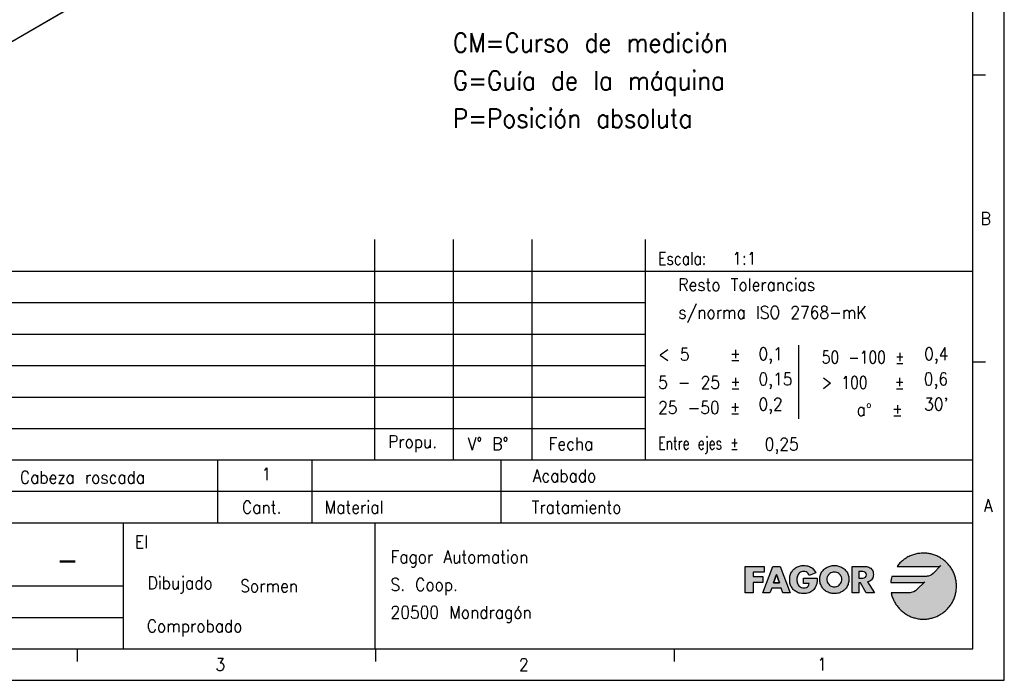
# Model space of a CAD drawing. Header units: millimetres. Extents: x -500 to 1599, y -592 to 328.
# Tile 14 of 25: x -62 to 94, y -92 to 13. Entities that reach past the tile are written whole.
import ezdxf

# ---------------------------------------------------------------- set-up
doc = ezdxf.new("R2010")
doc.units = ezdxf.units.MM
doc.layers.add('1', color=7, linetype='Continuous')
doc.layers.add('LAYER_1', color=7, linetype='Continuous')
doc.styles.add('CONVERTER_11', font='txt.shx', dxfattribs={"width": 0.9})
doc.styles.add('CONVERTER_13', font='txt.shx', dxfattribs={"width": 0.81})
doc.styles.add('CONVERTER_14', font='txt.shx', dxfattribs={"width": 0.72})

# ---------------------------------------------------------------- blocks, each defined once
blk = doc.blocks.new('REGLA_S-1240-T__14', base_point=(-812.41, -232.3))
at = {"color": 7, "linetype": 'Continuous'}
blk.add_line((160.53, 322.13), (-786.28, -225.87), dxfattribs=at)
at = {"color": 3, "linetype": 'Continuous'}
blk.add_line((160.57, 322.22), (-786.24, -225.77), dxfattribs=at)
blk = doc.blocks.new('REGLA_S2-1240-T__15', base_point=(-812.41, -246.45))
blk.add_blockref('REGLA_S-1240-T__14', (-812.41, -232.3))
blk = doc.blocks.new('Iso0', base_point=(-732.75, -185))
blk.add_blockref('REGLA_S2-1240-T__15', (-812.41, -246.45))
blk = doc.blocks.new('tolerancias', base_point=(37.41, -57.22))
at = {"layer": '1', "color": 7}
blk.add_point((37.41, -57.22), dxfattribs=at)
blk = doc.blocks.new('_A2', base_point=(89.41, -87.22))
at = {"layer": '1', "linetype": 'Continuous'}
for points in [[(82.85, -75.44), (82.61, -75.57), (82.38, -75.65), (82.18, -75.7), (82.04, -75.71), (81.97, -75.72), (76.56, -75.72), (76.49, -75.96), (76.44, -76.2), (76.39, -76.45), (76.36, -76.7), (81.3, -76.7), (81.3, -76.7), (81.53, -76.67), (81.69, -76.61), (81.76, -76.58), (80.53, -77.81), (80.53, -77.81), (80.29, -78.01), (80.04, -78.15), (79.8, -78.24), (79.6, -78.28), (79.45, -78.3), (79.38, -78.31), (76.43, -78.31), (76.47, -78.47), (76.51, -78.64), (76.56, -78.8), (76.61, -78.96), (76.67, -79.12), (76.73, -79.27), (76.8, -79.42), (76.87, -79.57), (76.94, -79.72), (77.02, -79.86), (77.11, -80.01), (77.2, -80.15), (77.29, -80.28), (77.39, -80.41), (77.49, -80.54), (77.59, -80.67), (77.7, -80.79), (77.81, -80.91), (77.93, -81.03), (78.05, -81.14), (78.17, -81.25), (78.3, -81.35), (78.43, -81.45), (78.56, -81.55), (78.7, -81.64), (78.84, -81.73), (78.98, -81.82), (79.13, -81.9), (79.27, -81.97), (79.42, -82.04), (79.58, -82.11), (79.73, -82.17), (79.89, -82.23), (80.05, -82.28), (80.21, -82.32), (80.38, -82.37), (80.54, -82.4), (80.71, -82.43), (80.88, -82.46), (81.05, -82.48), (81.22, -82.49), (81.4, -82.5), (81.57, -82.5), (81.75, -82.5), (81.92, -82.49), (82.09, -82.48), (82.26, -82.46), (82.42, -82.43), (82.59, -82.41), (82.75, -82.37), (82.91, -82.33), (83.07, -82.29), (83.23, -82.24), (83.39, -82.18), (83.54, -82.12), (83.69, -82.06), (83.84, -81.99), (83.98, -81.92), (84.13, -81.84), (84.27, -81.76), (84.4, -81.67), (84.54, -81.59), (84.67, -81.49), (84.8, -81.39), (84.92, -81.29), (85.05, -81.19), (85.17, -81.08), (85.28, -80.97), (85.39, -80.85), (85.5, -80.73), (85.61, -80.61), (85.71, -80.49), (85.81, -80.36), (85.9, -80.22), (85.99, -80.09), (86.07, -79.95), (86.16, -79.81), (86.23, -79.67), (86.3, -79.52), (86.37, -79.38), (86.44, -79.23), (86.5, -79.07), (86.55, -78.92), (86.6, -78.76), (86.64, -78.6), (86.68, -78.44), (86.72, -78.28), (86.75, -78.11), (86.77, -77.94), (86.79, -77.77), (86.81, -77.6), (86.81, -77.43), (86.82, -77.26), (86.81, -77.09), (86.81, -76.92), (86.79, -76.74), (86.77, -76.58), (86.75, -76.41), (86.72, -76.24), (86.68, -76.08), (86.64, -75.92), (86.6, -75.76), (86.55, -75.6), (86.5, -75.45), (86.44, -75.29), (86.37, -75.14), (86.3, -75), (86.23, -74.85), (86.16, -74.71), (86.07, -74.57), (85.99, -74.43), (85.9, -74.3), (85.81, -74.16), (85.71, -74.03), (85.61, -73.91), (85.5, -73.79), (85.39, -73.67), (85.28, -73.55), (85.17, -73.44), (85.05, -73.33), (84.92, -73.23), (84.8, -73.13), (84.67, -73.03), (84.54, -72.94), (84.4, -72.85), (84.27, -72.76), (84.13, -72.68), (83.98, -72.6), (83.84, -72.53), (83.69, -72.46), (83.54, -72.4), (83.39, -72.34), (83.23, -72.28), (83.07, -72.23), (82.91, -72.19), (82.75, -72.15), (82.59, -72.12), (82.42, -72.09), (82.26, -72.06), (82.09, -72.04), (81.92, -72.03), (81.75, -72.02), (81.57, -72.02), (81.38, -72.02), (81.2, -72.03), (81.01, -72.05), (80.82, -72.07), (80.64, -72.1), (80.46, -72.13), (80.28, -72.18), (80.11, -72.22), (79.93, -72.28), (79.76, -72.34), (79.59, -72.4), (79.43, -72.47), (79.27, -72.55), (79.11, -72.63), (78.95, -72.71), (78.8, -72.81), (78.65, -72.9), (78.5, -73), (78.36, -73.11), (78.22, -73.22), (78.09, -73.34), (77.96, -73.46), (77.83, -73.58), (77.71, -73.71), (77.59, -73.84), (77.48, -73.98), (77.37, -74.12), (83.89, -74.12), (84.11, -74.08), (84.28, -74.03), (84.34, -74), (83.09, -75.25)], [(56.27, -74.12), (56.27, -75.04), (54.53, -75.04), (54.53, -75.74), (56.06, -75.74), (56.06, -76.66), (54.53, -76.66), (54.53, -78.31), (53.22, -78.31), (53.22, -74.12)], [(63.64, -74.23), (63.78, -74.32), (63.92, -74.42), (64.05, -74.54), (64.17, -74.67), (64.28, -74.82), (64.38, -74.98), (64.47, -75.15), (63.43, -75.59), (63.35, -75.4), (63.23, -75.24), (63.09, -75.1), (62.92, -75), (62.74, -74.94), (62.53, -74.92), (62.34, -74.94), (62.17, -74.98), (62.02, -75.06), (61.88, -75.16), (61.77, -75.27), (61.67, -75.41), (61.59, -75.56), (61.52, -75.72), (61.48, -75.89), (61.45, -76.07), (61.44, -76.24), (61.45, -76.42), (61.48, -76.59), (61.52, -76.76), (61.59, -76.92), (61.67, -77.07), (61.78, -77.21), (61.9, -77.32), (62.03, -77.42), (62.19, -77.49), (62.36, -77.54), (62.54, -77.55), (62.77, -77.53), (62.97, -77.47), (63.14, -77.37), (63.28, -77.23), (63.38, -77.05), (63.42, -76.82), (62.53, -76.82), (62.53, -75.97), (64.69, -75.97), (64.69, -76.17), (64.68, -76.36), (64.66, -76.55), (64.63, -76.74), (64.6, -76.92), (64.54, -77.1), (64.47, -77.28), (64.38, -77.45), (64.27, -77.62), (64.14, -77.79), (64, -77.93), (63.84, -78.05), (63.68, -78.16), (63.51, -78.25), (63.33, -78.32), (63.14, -78.38), (62.95, -78.42), (62.75, -78.44), (62.54, -78.45), (62.35, -78.44), (62.17, -78.42), (62, -78.39), (61.83, -78.35), (61.67, -78.3), (61.52, -78.24), (61.38, -78.17), (61.24, -78.08), (61.11, -77.99), (60.99, -77.89), (60.87, -77.78), (60.77, -77.66), (60.68, -77.53), (60.59, -77.39), (60.52, -77.25), (60.46, -77.1), (60.4, -76.94), (60.36, -76.77), (60.33, -76.6), (60.31, -76.42), (60.31, -76.24), (60.31, -76.04), (60.33, -75.86), (60.36, -75.68), (60.4, -75.51), (60.46, -75.35), (60.52, -75.19), (60.6, -75.05), (60.68, -74.91), (60.78, -74.78), (60.88, -74.65), (60.99, -74.54), (61.12, -74.44), (61.25, -74.35), (61.39, -74.26), (61.54, -74.19), (61.69, -74.13), (61.86, -74.07), (62.03, -74.03), (62.2, -74), (62.39, -73.99), (62.58, -73.98), (62.77, -73.99), (62.96, -74.01), (63.14, -74.04), (63.31, -74.09), (63.48, -74.15)]]:
    blk.add_hatch(color=2, dxfattribs=at).paths.add_polyline_path(points)
h = blk.add_hatch(color=2, dxfattribs=at)
h.paths.add_polyline_path([(58.82, -74.12), (60.4, -78.31), (59.24, -78.31), (58.96, -77.58), (57.46, -77.58), (57.17, -78.31), (56.02, -78.31), (57.63, -74.12)])
h.paths.add_polyline_path([(57.76, -76.75), (58.21, -75.41), (58.22, -75.41), (58.67, -76.75)], flags=16)
h = blk.add_hatch(color=2, dxfattribs=at)
h.paths.add_polyline_path([(68.08, -74.07), (68.24, -74.12), (68.4, -74.19), (68.55, -74.26), (68.69, -74.34), (68.83, -74.43), (68.96, -74.53), (69.08, -74.64), (69.19, -74.76), (69.3, -74.88), (69.39, -75.01), (69.48, -75.15), (69.55, -75.3), (69.61, -75.46), (69.66, -75.62), (69.7, -75.78), (69.72, -75.96), (69.73, -76.14), (69.72, -76.32), (69.7, -76.5), (69.67, -76.67), (69.63, -76.83), (69.58, -76.99), (69.52, -77.14), (69.45, -77.29), (69.37, -77.43), (69.28, -77.56), (69.18, -77.68), (69.07, -77.8), (68.95, -77.91), (68.83, -78.01), (68.7, -78.09), (68.56, -78.17), (68.41, -78.24), (68.26, -78.31), (68.1, -78.36), (67.94, -78.4), (67.77, -78.42), (67.59, -78.44), (67.41, -78.45), (67.23, -78.44), (67.05, -78.42), (66.88, -78.4), (66.72, -78.36), (66.56, -78.31), (66.4, -78.24), (66.26, -78.17), (66.12, -78.09), (65.99, -78.01), (65.86, -77.91), (65.75, -77.8), (65.64, -77.68), (65.54, -77.56), (65.45, -77.43), (65.37, -77.29), (65.3, -77.14), (65.24, -76.99), (65.18, -76.83), (65.14, -76.67), (65.12, -76.5), (65.1, -76.32), (65.09, -76.14), (65.1, -75.96), (65.12, -75.78), (65.16, -75.62), (65.21, -75.46), (65.27, -75.3), (65.34, -75.15), (65.42, -75.01), (65.52, -74.88), (65.62, -74.76), (65.74, -74.64), (65.86, -74.53), (65.99, -74.43), (66.13, -74.34), (66.27, -74.26), (66.42, -74.19), (66.58, -74.12), (66.74, -74.07), (66.9, -74.03), (67.07, -74), (67.24, -73.99), (67.41, -73.98), (67.58, -73.99), (67.75, -74), (67.92, -74.03)])
h.paths.add_polyline_path([(66.23, -76.14), (66.24, -76.33), (66.28, -76.51), (66.34, -76.68), (66.42, -76.84), (66.52, -76.97), (66.63, -77.1), (66.77, -77.2), (66.91, -77.28), (67.07, -77.34), (67.23, -77.38), (67.41, -77.39), (67.58, -77.38), (67.75, -77.34), (67.91, -77.28), (68.05, -77.2), (68.18, -77.1), (68.3, -76.97), (68.4, -76.84), (68.48, -76.68), (68.54, -76.51), (68.58, -76.33), (68.59, -76.14), (68.58, -75.97), (68.53, -75.8), (68.46, -75.65), (68.36, -75.5), (68.24, -75.37), (68.11, -75.26), (67.95, -75.17), (67.78, -75.1), (67.6, -75.05), (67.41, -75.04), (67.22, -75.05), (67.04, -75.1), (66.87, -75.17), (66.71, -75.26), (66.57, -75.37), (66.45, -75.5), (66.36, -75.65), (66.29, -75.8), (66.24, -75.97)], flags=16)
h = blk.add_hatch(color=2, dxfattribs=at)
h.paths.add_polyline_path([(72.55, -74.15), (72.73, -74.2), (72.9, -74.25), (73.05, -74.33), (73.19, -74.43), (73.31, -74.54), (73.42, -74.68), (73.5, -74.83), (73.56, -75), (73.6, -75.19), (73.61, -75.41), (73.6, -75.6), (73.56, -75.78), (73.5, -75.95), (73.42, -76.1), (73.32, -76.24), (73.2, -76.37), (73.05, -76.47), (72.88, -76.54), (72.69, -76.59), (73.78, -78.31), (72.49, -78.31), (71.57, -76.71), (71.32, -76.71), (71.32, -78.31), (70.23, -78.31), (70.23, -74.12), (72.15, -74.12), (72.36, -74.13)])
h.paths.add_polyline_path([(71.32, -76), (71.74, -76), (71.96, -75.99), (72.16, -75.94), (72.34, -75.86), (72.46, -75.7), (72.5, -75.47), (72.46, -75.25), (72.34, -75.09), (72.16, -75.01), (71.96, -74.96), (71.74, -74.95), (71.32, -74.95)], flags=16)
at = {"layer": '1', "color": 2, "linetype": 'Continuous'}
for p, q in [((94.41, -92.22), (94.41, 327.78)), ((91.41, 3.89), (89.41, 3.89)), ((-95.59, -27.22), (89.41, -27.22)), ((-95.59, -32.22), (37.41, -32.22)), ((-95.59, -37.22), (37.41, -37.22)), ((61.71, -38.96), (61.71, -50.69)), ((-95.59, -42.22), (37.41, -42.22)), ((91.41, -41.66), (89.41, -41.66)), ((-95.59, -47.22), (37.41, -47.22)), ((-95.59, -52.22), (37.41, -52.22)), ((89.41, -62.22), (-95.59, -62.22)), ((-95.59, -82.22), (-45.59, -82.22)), ((-52.84, -89.22), (-52.84, -87.22)), ((-5.42, -89.22), (-5.42, -87.22)), ((42, -89.22), (42, -87.22)), ((-499.59, -92.22), (94.41, -92.22))]:
    blk.add_line(p, q, dxfattribs=at)
at = {"layer": '1', "color": 7, "linetype": 'Continuous'}
for p, q in [((89.41, -87.22), (89.41, 322.78)), ((-5.59, -57.22), (-5.59, -22.22)), ((6.91, -57.22), (6.91, -22.22)), ((19.41, -57.22), (19.41, -22.22)), ((37.41, -57.22), (37.41, -22.22)), ((-95.59, -57.22), (89.41, -57.22)), ((-30.59, -57.22), (-30.59, -67.22)), ((-15.59, -57.22), (-15.59, -67.22)), ((14.41, -57.22), (14.41, -67.22)), ((-95.59, -67.22), (89.41, -67.22)), ((-45.59, -67.22), (-45.59, -77.22)), ((-5.59, -67.22), (-5.59, -87.22)), ((-95.59, -77.22), (-45.59, -77.22)), ((-45.59, -77.22), (-45.59, -82.22)), ((-45.59, -82.22), (-45.59, -87.22)), ((-479.59, -87.22), (89.41, -87.22))]:
    blk.add_line(p, q, dxfattribs=at)
at = {"layer": 'LAYER_1', "color": 2, "linetype": 'Continuous'}
for p, q in [((77.96, -73.46), (77.83, -73.58)), ((78.09, -73.34), (77.96, -73.46)), ((78.22, -73.22), (78.09, -73.34)), ((78.36, -73.11), (78.22, -73.22)), ((78.5, -73), (78.36, -73.11)), ((78.65, -72.9), (78.5, -73)), ((78.8, -72.81), (78.65, -72.9)), ((78.95, -72.71), (78.8, -72.81)), ((79.11, -72.63), (78.95, -72.71)), ((79.27, -72.55), (79.11, -72.63)), ((79.43, -72.47), (79.27, -72.55)), ((79.59, -72.4), (79.43, -72.47)), ((79.76, -72.34), (79.59, -72.4)), ((79.93, -72.28), (79.76, -72.34)), ((80.11, -72.22), (79.93, -72.28)), ((80.28, -72.18), (80.11, -72.22)), ((80.46, -72.13), (80.28, -72.18)), ((80.64, -72.1), (80.46, -72.13)), ((80.82, -72.07), (80.64, -72.1)), ((81.01, -72.05), (80.82, -72.07)), ((81.2, -72.03), (81.01, -72.05)), ((81.38, -72.02), (81.2, -72.03)), ((81.57, -72.02), (81.38, -72.02)), ((81.75, -72.02), (81.57, -72.02)), ((81.92, -72.03), (81.75, -72.02)), ((82.09, -72.04), (81.92, -72.03)), ((82.26, -72.06), (82.09, -72.04)), ((82.42, -72.09), (82.26, -72.06)), ((82.59, -72.12), (82.42, -72.09)), ((82.75, -72.15), (82.59, -72.12)), ((82.91, -72.19), (82.75, -72.15)), ((83.07, -72.23), (82.91, -72.19)), ((83.23, -72.28), (83.07, -72.23)), ((83.39, -72.34), (83.23, -72.28)), ((83.54, -72.4), (83.39, -72.34)), ((83.69, -72.46), (83.54, -72.4)), ((83.84, -72.53), (83.69, -72.46)), ((83.98, -72.6), (83.84, -72.53)), ((84.13, -72.68), (83.98, -72.6)), ((84.27, -72.76), (84.13, -72.68)), ((84.4, -72.85), (84.27, -72.76)), ((84.54, -72.94), (84.4, -72.85)), ((84.67, -73.03), (84.54, -72.94)), ((84.8, -73.13), (84.67, -73.03)), ((84.92, -73.23), (84.8, -73.13)), ((85.05, -73.33), (84.92, -73.23)), ((85.17, -73.44), (85.05, -73.33)), ((85.28, -73.55), (85.17, -73.44)), ((53.22, -74.12), (56.27, -74.12)), ((53.22, -78.31), (53.22, -74.12)), ((56.27, -75.04), (54.53, -75.04)), ((54.53, -75.04), (54.53, -75.74)), ((56.02, -78.31), (57.63, -74.12)), ((56.27, -74.12), (56.27, -75.04)), ((57.63, -74.12), (58.82, -74.12)), ((58.82, -74.12), (60.4, -78.31)), ((60.52, -75.19), (60.6, -75.05)), ((60.6, -75.05), (60.68, -74.91)), ((60.68, -74.91), (60.78, -74.78)), ((60.78, -74.78), (60.88, -74.65)), ((60.88, -74.65), (60.99, -74.54)), ((60.99, -74.54), (61.12, -74.44)), ((61.12, -74.44), (61.25, -74.35)), ((61.25, -74.35), (61.39, -74.26)), ((61.39, -74.26), (61.54, -74.19)), ((61.54, -74.19), (61.69, -74.13)), ((61.69, -74.13), (61.86, -74.07)), ((61.86, -74.07), (62.03, -74.03)), ((62.02, -75.06), (61.88, -75.16)), ((62.17, -74.98), (62.02, -75.06)), ((62.03, -74.03), (62.2, -74)), ((62.34, -74.94), (62.17, -74.98)), ((62.2, -74), (62.39, -73.99)), ((62.53, -74.92), (62.34, -74.94)), ((62.39, -73.99), (62.58, -73.98)), ((62.74, -74.94), (62.53, -74.92)), ((62.58, -73.98), (62.77, -73.99)), ((62.58, -73.98), (62.58, -73.98)), ((62.92, -75), (62.74, -74.94)), ((62.77, -73.99), (62.96, -74.01)), ((63.09, -75.1), (62.92, -75)), ((62.96, -74.01), (63.14, -74.04)), ((63.14, -74.04), (63.31, -74.09)), ((63.31, -74.09), (63.48, -74.15)), ((63.48, -74.15), (63.64, -74.23)), ((63.64, -74.23), (63.78, -74.32)), ((63.78, -74.32), (63.92, -74.42)), ((63.92, -74.42), (64.05, -74.54)), ((64.05, -74.54), (64.17, -74.67)), ((64.17, -74.67), (64.28, -74.82)), ((64.28, -74.82), (64.38, -74.98)), ((64.38, -74.98), (64.47, -75.15)), ((65.34, -75.15), (65.42, -75.01)), ((65.42, -75.01), (65.52, -74.88)), ((65.52, -74.88), (65.62, -74.76)), ((65.62, -74.76), (65.74, -74.64)), ((65.74, -74.64), (65.86, -74.53)), ((65.86, -74.53), (65.99, -74.43)), ((65.99, -74.43), (66.13, -74.34)), ((66.13, -74.34), (66.27, -74.26)), ((66.27, -74.26), (66.42, -74.19)), ((66.42, -74.19), (66.58, -74.12)), ((66.58, -74.12), (66.74, -74.07)), ((66.74, -74.07), (66.9, -74.03)), ((66.9, -74.03), (67.07, -74)), ((67.22, -75.05), (67.04, -75.1)), ((67.07, -74), (67.24, -73.99)), ((67.41, -75.04), (67.22, -75.05)), ((67.24, -73.99), (67.41, -73.98)), ((67.41, -73.98), (67.58, -73.99)), ((67.6, -75.05), (67.41, -75.04)), ((67.58, -73.99), (67.75, -74)), ((67.78, -75.1), (67.6, -75.05)), ((67.75, -74), (67.92, -74.03)), ((67.92, -74.03), (68.08, -74.07)), ((68.08, -74.07), (68.24, -74.12)), ((68.24, -74.12), (68.4, -74.19)), ((68.4, -74.19), (68.55, -74.26)), ((68.55, -74.26), (68.69, -74.34)), ((68.69, -74.34), (68.83, -74.43)), ((68.83, -74.43), (68.96, -74.53)), ((68.96, -74.53), (69.08, -74.64)), ((69.08, -74.64), (69.19, -74.76)), ((69.19, -74.76), (69.3, -74.88)), ((69.3, -74.88), (69.39, -75.01)), ((69.39, -75.01), (69.48, -75.15)), ((70.23, -74.12), (72.15, -74.12)), ((70.23, -78.31), (70.23, -74.12)), ((71.32, -74.95), (71.32, -76)), ((71.74, -74.95), (71.32, -74.95)), ((71.96, -74.96), (71.74, -74.95)), ((72.16, -75.01), (71.96, -74.96)), ((72.15, -74.12), (72.36, -74.13)), ((72.34, -75.09), (72.16, -75.01)), ((72.46, -75.25), (72.34, -75.09)), ((72.36, -74.13), (72.55, -74.15)), ((72.55, -74.15), (72.73, -74.2)), ((72.73, -74.2), (72.9, -74.25)), ((72.9, -74.25), (73.05, -74.33)), ((73.05, -74.33), (73.19, -74.43)), ((73.19, -74.43), (73.31, -74.54)), ((73.31, -74.54), (73.42, -74.68)), ((73.42, -74.68), (73.5, -74.83)), ((73.5, -74.83), (73.56, -75)), ((73.56, -75), (73.6, -75.19)), ((77.48, -73.98), (77.37, -74.12)), ((77.37, -74.12), (83.89, -74.12)), ((77.37, -74.12), (77.37, -74.12)), ((77.59, -73.84), (77.48, -73.98)), ((77.71, -73.71), (77.59, -73.84)), ((77.83, -73.58), (77.71, -73.71)), ((84.34, -74), (83.09, -75.25)), ((83.89, -74.12), (84.11, -74.08)), ((84.11, -74.08), (84.28, -74.03)), ((84.28, -74.03), (84.34, -74)), ((85.39, -73.67), (85.28, -73.55)), ((85.5, -73.79), (85.39, -73.67)), ((85.61, -73.91), (85.5, -73.79)), ((85.71, -74.03), (85.61, -73.91)), ((85.81, -74.16), (85.71, -74.03)), ((85.9, -74.3), (85.81, -74.16)), ((85.99, -74.43), (85.9, -74.3)), ((86.07, -74.57), (85.99, -74.43)), ((86.16, -74.71), (86.07, -74.57)), ((86.23, -74.85), (86.16, -74.71)), ((86.3, -75), (86.23, -74.85)), ((86.37, -75.14), (86.3, -75)), ((54.53, -75.74), (56.06, -75.74)), ((56.06, -75.74), (56.06, -76.66)), ((57.76, -76.75), (58.21, -75.41)), ((58.21, -75.41), (57.76, -76.75)), ((58.21, -75.41), (58.22, -75.41)), ((58.22, -75.41), (58.21, -75.41)), ((58.22, -75.41), (58.67, -76.75)), ((58.67, -76.75), (58.22, -75.41)), ((60.31, -76.04), (60.33, -75.86)), ((60.31, -76.24), (60.31, -76.04)), ((60.31, -76.24), (60.31, -76.24)), ((60.31, -76.42), (60.31, -76.24)), ((60.33, -76.6), (60.31, -76.42)), ((60.33, -75.86), (60.36, -75.68)), ((60.36, -76.77), (60.33, -76.6)), ((60.36, -75.68), (60.4, -75.51)), ((60.4, -75.51), (60.46, -75.35)), ((60.46, -75.35), (60.52, -75.19)), ((61.45, -76.07), (61.44, -76.24)), ((61.44, -76.24), (61.45, -76.42)), ((61.48, -75.89), (61.45, -76.07)), ((61.45, -76.42), (61.48, -76.59)), ((61.52, -75.72), (61.48, -75.89)), ((61.48, -76.59), (61.52, -76.76)), ((61.59, -75.56), (61.52, -75.72)), ((61.67, -75.41), (61.59, -75.56)), ((61.77, -75.27), (61.67, -75.41)), ((61.88, -75.16), (61.77, -75.27)), ((62.53, -75.97), (64.69, -75.97)), ((62.53, -76.82), (62.53, -75.97)), ((63.23, -75.24), (63.09, -75.1)), ((63.35, -75.4), (63.23, -75.24)), ((63.43, -75.59), (63.35, -75.4)), ((64.47, -75.15), (63.43, -75.59)), ((64.66, -76.55), (64.63, -76.74)), ((64.68, -76.36), (64.66, -76.55)), ((64.69, -76.17), (64.68, -76.36)), ((64.69, -75.97), (64.69, -76.17)), ((65.09, -76.14), (65.1, -75.96)), ((65.09, -76.14), (65.09, -76.14)), ((65.1, -76.32), (65.09, -76.14)), ((65.1, -75.96), (65.12, -75.78)), ((65.12, -76.5), (65.1, -76.32)), ((65.12, -75.78), (65.16, -75.62)), ((65.14, -76.67), (65.12, -76.5)), ((65.16, -75.62), (65.21, -75.46)), ((65.21, -75.46), (65.27, -75.3)), ((65.27, -75.3), (65.34, -75.15)), ((66.24, -75.97), (66.23, -76.14)), ((66.23, -76.14), (66.24, -76.33)), ((66.29, -75.8), (66.24, -75.97)), ((66.24, -76.33), (66.28, -76.51)), ((66.28, -76.51), (66.34, -76.68)), ((66.36, -75.65), (66.29, -75.8)), ((66.45, -75.5), (66.36, -75.65)), ((66.57, -75.37), (66.45, -75.5)), ((66.71, -75.26), (66.57, -75.37)), ((66.87, -75.17), (66.71, -75.26)), ((67.04, -75.1), (66.87, -75.17)), ((67.95, -75.17), (67.78, -75.1)), ((68.11, -75.26), (67.95, -75.17)), ((68.24, -75.37), (68.11, -75.26)), ((68.36, -75.5), (68.24, -75.37)), ((68.46, -75.65), (68.36, -75.5)), ((68.53, -75.8), (68.46, -75.65)), ((68.48, -76.68), (68.54, -76.51)), ((68.58, -75.97), (68.53, -75.8)), ((68.54, -76.51), (68.58, -76.33)), ((68.59, -76.14), (68.58, -75.97)), ((68.58, -76.33), (68.59, -76.14)), ((68.59, -76.14), (68.59, -76.14)), ((69.48, -75.15), (69.55, -75.3)), ((69.55, -75.3), (69.61, -75.46)), ((69.61, -75.46), (69.66, -75.62)), ((69.66, -75.62), (69.7, -75.78)), ((69.7, -76.5), (69.67, -76.67)), ((69.7, -75.78), (69.72, -75.96)), ((69.72, -76.32), (69.7, -76.5)), ((69.72, -75.96), (69.73, -76.14)), ((69.73, -76.14), (69.72, -76.32)), ((69.73, -76.14), (69.73, -76.14)), ((71.32, -76), (71.74, -76)), ((71.74, -76), (71.96, -75.99)), ((71.96, -75.99), (72.16, -75.94)), ((72.16, -75.94), (72.34, -75.86)), ((72.34, -75.86), (72.46, -75.7)), ((72.5, -75.47), (72.46, -75.25)), ((72.46, -75.7), (72.5, -75.47)), ((72.88, -76.54), (72.69, -76.59)), ((72.69, -76.59), (73.78, -78.31)), ((73.05, -76.47), (72.88, -76.54)), ((73.2, -76.37), (73.05, -76.47)), ((73.32, -76.24), (73.2, -76.37)), ((73.42, -76.1), (73.32, -76.24)), ((73.5, -75.95), (73.42, -76.1)), ((73.56, -75.78), (73.5, -75.95)), ((73.6, -75.6), (73.56, -75.78)), ((73.6, -75.19), (73.61, -75.41)), ((73.61, -75.41), (73.6, -75.6)), ((76.39, -76.45), (76.36, -76.7)), ((76.44, -76.2), (76.39, -76.45)), ((76.49, -75.96), (76.44, -76.2)), ((76.56, -75.72), (76.49, -75.96)), ((81.97, -75.72), (76.56, -75.72)), ((81.76, -76.58), (80.53, -77.81)), ((81.53, -76.67), (81.69, -76.61)), ((81.69, -76.61), (81.76, -76.58)), ((82.04, -75.71), (81.97, -75.72)), ((82.18, -75.7), (82.04, -75.71)), ((82.38, -75.65), (82.18, -75.7)), ((82.61, -75.57), (82.38, -75.65)), ((82.85, -75.44), (82.61, -75.57)), ((83.09, -75.25), (82.85, -75.44)), ((86.44, -75.29), (86.37, -75.14)), ((86.5, -75.45), (86.44, -75.29)), ((86.55, -75.6), (86.5, -75.45)), ((86.6, -75.76), (86.55, -75.6)), ((86.64, -75.92), (86.6, -75.76)), ((86.68, -76.08), (86.64, -75.92)), ((86.72, -76.24), (86.68, -76.08)), ((86.75, -76.41), (86.72, -76.24)), ((86.77, -76.58), (86.75, -76.41)), ((86.79, -76.74), (86.77, -76.58)), ((54.53, -76.66), (54.53, -78.31)), ((56.06, -76.66), (54.53, -76.66)), ((57.46, -77.58), (57.17, -78.31)), ((58.96, -77.58), (57.46, -77.58)), ((58.67, -76.75), (57.76, -76.75)), ((57.76, -76.75), (58.67, -76.75)), ((59.24, -78.31), (58.96, -77.58)), ((60.4, -76.94), (60.36, -76.77)), ((60.46, -77.1), (60.4, -76.94)), ((60.52, -77.25), (60.46, -77.1)), ((60.59, -77.39), (60.52, -77.25)), ((60.68, -77.53), (60.59, -77.39)), ((60.77, -77.66), (60.68, -77.53)), ((60.87, -77.78), (60.77, -77.66)), ((60.99, -77.89), (60.87, -77.78)), ((61.11, -77.99), (60.99, -77.89)), ((61.24, -78.08), (61.11, -77.99)), ((61.38, -78.17), (61.24, -78.08)), ((61.52, -78.24), (61.38, -78.17)), ((61.52, -76.76), (61.59, -76.92)), ((61.59, -76.92), (61.67, -77.07)), ((61.67, -77.07), (61.78, -77.21)), ((61.78, -77.21), (61.9, -77.32)), ((61.9, -77.32), (62.03, -77.42)), ((62.03, -77.42), (62.19, -77.49)), ((62.19, -77.49), (62.36, -77.54)), ((62.36, -77.54), (62.54, -77.55)), ((63.42, -76.82), (62.53, -76.82)), ((62.54, -77.55), (62.77, -77.53)), ((62.54, -77.55), (62.54, -77.55)), ((62.77, -77.53), (62.97, -77.47)), ((62.97, -77.47), (63.14, -77.37)), ((63.14, -77.37), (63.28, -77.23)), ((63.28, -77.23), (63.38, -77.05)), ((63.38, -77.05), (63.42, -76.82)), ((63.68, -78.16), (63.51, -78.25)), ((63.84, -78.05), (63.68, -78.16)), ((64, -77.93), (63.84, -78.05)), ((64.14, -77.79), (64, -77.93)), ((64.27, -77.62), (64.14, -77.79)), ((64.38, -77.45), (64.27, -77.62)), ((64.47, -77.28), (64.38, -77.45)), ((64.54, -77.1), (64.47, -77.28)), ((64.6, -76.92), (64.54, -77.1)), ((64.63, -76.74), (64.6, -76.92)), ((65.18, -76.83), (65.14, -76.67)), ((65.24, -76.99), (65.18, -76.83)), ((65.3, -77.14), (65.24, -76.99)), ((65.37, -77.29), (65.3, -77.14)), ((65.45, -77.43), (65.37, -77.29)), ((65.54, -77.56), (65.45, -77.43)), ((65.64, -77.68), (65.54, -77.56)), ((65.75, -77.8), (65.64, -77.68)), ((65.86, -77.91), (65.75, -77.8)), ((65.99, -78.01), (65.86, -77.91)), ((66.12, -78.09), (65.99, -78.01)), ((66.26, -78.17), (66.12, -78.09)), ((66.4, -78.24), (66.26, -78.17)), ((66.34, -76.68), (66.42, -76.84)), ((66.42, -76.84), (66.52, -76.97)), ((66.52, -76.97), (66.63, -77.1)), ((66.63, -77.1), (66.77, -77.2)), ((66.77, -77.2), (66.91, -77.28)), ((66.91, -77.28), (67.07, -77.34)), ((67.07, -77.34), (67.23, -77.38)), ((67.23, -77.38), (67.41, -77.39)), ((67.41, -77.39), (67.58, -77.38)), ((67.58, -77.38), (67.75, -77.34)), ((67.75, -77.34), (67.91, -77.28)), ((67.91, -77.28), (68.05, -77.2)), ((68.05, -77.2), (68.18, -77.1)), ((68.18, -77.1), (68.3, -76.97)), ((68.3, -76.97), (68.4, -76.84)), ((68.4, -76.84), (68.48, -76.68)), ((68.56, -78.17), (68.41, -78.24)), ((68.7, -78.09), (68.56, -78.17)), ((68.83, -78.01), (68.7, -78.09)), ((68.95, -77.91), (68.83, -78.01)), ((69.07, -77.8), (68.95, -77.91)), ((69.18, -77.68), (69.07, -77.8)), ((69.28, -77.56), (69.18, -77.68)), ((69.37, -77.43), (69.28, -77.56)), ((69.45, -77.29), (69.37, -77.43)), ((69.52, -77.14), (69.45, -77.29)), ((69.58, -76.99), (69.52, -77.14)), ((69.63, -76.83), (69.58, -76.99)), ((69.67, -76.67), (69.63, -76.83)), ((71.32, -76.71), (71.32, -78.31)), ((71.57, -76.71), (71.32, -76.71)), ((72.49, -78.31), (71.57, -76.71)), ((76.36, -76.7), (81.3, -76.7)), ((80.04, -78.15), (79.8, -78.24)), ((80.29, -78.01), (80.04, -78.15)), ((80.53, -77.81), (80.29, -78.01)), ((80.53, -77.81), (80.53, -77.81)), ((81.3, -76.7), (81.53, -76.67)), ((81.3, -76.7), (81.3, -76.7)), ((86.72, -78.28), (86.75, -78.11)), ((86.75, -78.11), (86.77, -77.94)), ((86.77, -77.94), (86.79, -77.77)), ((86.81, -76.92), (86.79, -76.74)), ((86.79, -77.77), (86.81, -77.6)), ((86.81, -77.09), (86.81, -76.92)), ((86.82, -77.26), (86.81, -77.09)), ((86.81, -77.43), (86.82, -77.26)), ((86.81, -77.6), (86.81, -77.43)), ((86.82, -77.26), (86.82, -77.26)), ((54.53, -78.31), (53.22, -78.31)), ((57.17, -78.31), (56.02, -78.31)), ((60.4, -78.31), (59.24, -78.31)), ((61.67, -78.3), (61.52, -78.24)), ((61.83, -78.35), (61.67, -78.3)), ((62, -78.39), (61.83, -78.35)), ((62.17, -78.42), (62, -78.39)), ((62.35, -78.44), (62.17, -78.42)), ((62.54, -78.45), (62.35, -78.44)), ((62.75, -78.44), (62.54, -78.45)), ((62.95, -78.42), (62.75, -78.44)), ((63.14, -78.38), (62.95, -78.42)), ((63.33, -78.32), (63.14, -78.38)), ((63.51, -78.25), (63.33, -78.32)), ((66.56, -78.31), (66.4, -78.24)), ((66.72, -78.36), (66.56, -78.31)), ((66.88, -78.4), (66.72, -78.36)), ((67.05, -78.42), (66.88, -78.4)), ((67.23, -78.44), (67.05, -78.42)), ((67.41, -78.45), (67.23, -78.44)), ((67.59, -78.44), (67.41, -78.45)), ((67.77, -78.42), (67.59, -78.44)), ((67.94, -78.4), (67.77, -78.42)), ((68.1, -78.36), (67.94, -78.4)), ((68.26, -78.31), (68.1, -78.36)), ((68.41, -78.24), (68.26, -78.31)), ((71.32, -78.31), (70.23, -78.31)), ((73.78, -78.31), (72.49, -78.31)), ((76.43, -78.31), (76.47, -78.47)), ((79.38, -78.31), (76.43, -78.31)), ((76.47, -78.47), (76.51, -78.64)), ((76.51, -78.64), (76.56, -78.8)), ((76.56, -78.8), (76.61, -78.96)), ((76.61, -78.96), (76.67, -79.12)), ((76.67, -79.12), (76.73, -79.27)), ((76.73, -79.27), (76.8, -79.42)), ((76.8, -79.42), (76.87, -79.57)), ((76.87, -79.57), (76.94, -79.72)), ((76.94, -79.72), (77.02, -79.86)), ((79.45, -78.3), (79.38, -78.31)), ((79.6, -78.28), (79.45, -78.3)), ((79.8, -78.24), (79.6, -78.28)), ((86.16, -79.81), (86.23, -79.67)), ((86.23, -79.67), (86.3, -79.52)), ((86.3, -79.52), (86.37, -79.38)), ((86.37, -79.38), (86.44, -79.23)), ((86.44, -79.23), (86.5, -79.07)), ((86.5, -79.07), (86.55, -78.92)), ((86.55, -78.92), (86.6, -78.76)), ((86.6, -78.76), (86.64, -78.6)), ((86.64, -78.6), (86.68, -78.44)), ((86.68, -78.44), (86.72, -78.28)), ((77.02, -79.86), (77.11, -80.01)), ((77.11, -80.01), (77.2, -80.15)), ((77.2, -80.15), (77.29, -80.28)), ((77.29, -80.28), (77.39, -80.41)), ((77.39, -80.41), (77.49, -80.54)), ((77.49, -80.54), (77.59, -80.67)), ((77.59, -80.67), (77.7, -80.79)), ((77.7, -80.79), (77.81, -80.91)), ((77.81, -80.91), (77.93, -81.03)), ((77.93, -81.03), (78.05, -81.14)), ((78.05, -81.14), (78.17, -81.25)), ((78.17, -81.25), (78.3, -81.35)), ((84.8, -81.39), (84.92, -81.29)), ((84.92, -81.29), (85.05, -81.19)), ((85.05, -81.19), (85.17, -81.08)), ((85.17, -81.08), (85.28, -80.97)), ((85.28, -80.97), (85.39, -80.85)), ((85.39, -80.85), (85.5, -80.73)), ((85.5, -80.73), (85.61, -80.61)), ((85.61, -80.61), (85.71, -80.49)), ((85.71, -80.49), (85.81, -80.36)), ((85.81, -80.36), (85.9, -80.22)), ((85.9, -80.22), (85.99, -80.09)), ((85.99, -80.09), (86.07, -79.95)), ((86.07, -79.95), (86.16, -79.81)), ((78.3, -81.35), (78.43, -81.45)), ((78.43, -81.45), (78.56, -81.55)), ((78.56, -81.55), (78.7, -81.64)), ((78.7, -81.64), (78.84, -81.73)), ((78.84, -81.73), (78.98, -81.82)), ((78.98, -81.82), (79.13, -81.9)), ((79.13, -81.9), (79.27, -81.97)), ((79.27, -81.97), (79.42, -82.04)), ((79.42, -82.04), (79.58, -82.11)), ((79.58, -82.11), (79.73, -82.17)), ((79.73, -82.17), (79.89, -82.23)), ((79.89, -82.23), (80.05, -82.28)), ((80.05, -82.28), (80.21, -82.32)), ((80.21, -82.32), (80.38, -82.37)), ((80.38, -82.37), (80.54, -82.4)), ((80.54, -82.4), (80.71, -82.43)), ((80.71, -82.43), (80.88, -82.46)), ((80.88, -82.46), (81.05, -82.48)), ((81.05, -82.48), (81.22, -82.49)), ((81.22, -82.49), (81.4, -82.5)), ((81.4, -82.5), (81.57, -82.5)), ((81.57, -82.5), (81.75, -82.5)), ((81.57, -82.5), (81.57, -82.5)), ((81.75, -82.5), (81.92, -82.49)), ((81.92, -82.49), (82.09, -82.48)), ((82.09, -82.48), (82.26, -82.46)), ((82.26, -82.46), (82.42, -82.43)), ((82.42, -82.43), (82.59, -82.41)), ((82.59, -82.41), (82.75, -82.37)), ((82.75, -82.37), (82.91, -82.33)), ((82.91, -82.33), (83.07, -82.29)), ((83.07, -82.29), (83.23, -82.24)), ((83.23, -82.24), (83.39, -82.18)), ((83.39, -82.18), (83.54, -82.12)), ((83.54, -82.12), (83.69, -82.06)), ((83.69, -82.06), (83.84, -81.99)), ((83.84, -81.99), (83.98, -81.92)), ((83.98, -81.92), (84.13, -81.84)), ((84.13, -81.84), (84.27, -81.76)), ((84.27, -81.76), (84.4, -81.67)), ((84.4, -81.67), (84.54, -81.59)), ((84.54, -81.59), (84.67, -81.49)), ((84.67, -81.49), (84.8, -81.39))]:
    blk.add_line(p, q, dxfattribs=at)
at = {"layer": '1'}
blk.add_blockref('tolerancias', (37.41, -57.22), dxfattribs=at)
at = {"layer": '1', "color": 2}
for s, style, width, p in [('Escala:', 'CONVERTER_13', 0.81, (39.41, -26.22)), ('El', 'CONVERTER_11', 0.9, (-43.73, -71.22))]:
    blk.add_text(s, height=2, dxfattribs=dict(at, style=style, width=width)).set_placement(p)
for s, insert, char_height, attachment_point, line_spacing_factor, style in [('B', (92.27, -18.88), 2, 6, 1.20048, 'CONVERTER_11'), ('Resto Tolerancias\\Ps/norma ISO 2768-mK', (42.62, -31.91), 2, 4, 1.320528, 'CONVERTER_11'), ('< 5    ±', (39.41, -41.44), 2, 7, 1.320528, 'CONVERTER_11'), ('50 -100 ±', (65.41, -41.9), 2, 7, 1.320528, 'CONVERTER_13'), ('0,1              0,4', (55.35, -40.66), 2, 4, 1.20048, 'CONVERTER_11'), ('5 - 25 ±', (39.41, -45.9), 2, 7, 1.320528, 'CONVERTER_11'), ('0,15             0,6', (55.35, -44.66), 2, 4, 1.20048, 'CONVERTER_11'), ('> 100   ±', (65.41, -45.9), 2, 7, 1.320528, 'CONVERTER_13'), ('a{\\Fgdt;~}  ±', (70.94, -50.22), 2, 7, 1.320528, 'CONVERTER_11'), ('25 -50 ±', (39.41, -49.9), 2, 7, 1.320528, 'CONVERTER_11'), ("0,2              30'", (55.35, -48.66), 2, 4, 1.20048, 'CONVERTER_11'), ('Propu.', (-3.5, -54.65), 2, 4, 1.320528, 'CONVERTER_11'), ('V%%d B%%d', (9.15, -54.65), 2, 4, 1.20048, 'CONVERTER_11'), ('Fecha', (22.01, -54.65), 2, 4, 1.320528, 'CONVERTER_11'), ('Entre ejes ±', (39.41, -56.22), 2, 7, 1.320528, 'CONVERTER_14'), ('  0,25', (53.13, -55), 2, 4, 1.20048, 'CONVERTER_11'), ('1', (-23.59, -59.45), 2, 4, 1.20048, 'CONVERTER_11'), ('Acabado', (29.58, -59.72), 2, 6, 1.320528, 'CONVERTER_11'), ('Cant.', (-23.59, -64.72), 2, 5, 1.320528, 'CONVERTER_11'), ('Material', (-13.59, -64.72), 2, 4, 1.320528, 'CONVERTER_11'), ('Tratamiento', (33.58, -64.72), 2, 6, 1.320528, 'CONVERTER_11'), ('A', (92.56, -64.44), 2, 6, 1.20048, 'CONVERTER_11'), ('Fagor Automation\\PS. Coop.\\P20500 Mondragón', (-3.11, -77.35), 2, 4, 1.320528, 'CONVERTER_11'), ('-', (-54.46, -73.09), 3.5, 5, 1.320528, 'CONVERTER_11'), ('Dibujado', (-31.37, -77.08), 2, 6, 1.320528, 'CONVERTER_11'), (' Sormen', (-28.59, -77.22), 2, 4, 1.20048, 'CONVERTER_11'), ('Comprobado', (-26.64, -83.93), 2, 6, 1.320528, 'CONVERTER_11'), ('3', (-30.93, -89.7), 2, 4, 1.20048, 'CONVERTER_11'), ('2', (17.29, -89.73), 2, 4, 1.20048, 'CONVERTER_11'), ('1', (64.7, -89.65), 2, 4, 1.20048, 'CONVERTER_11')]:
    blk.add_mtext(s, dxfattribs=dict(at, insert=insert, char_height=char_height, attachment_point=attachment_point, line_spacing_factor=line_spacing_factor, style=style))

msp = doc.modelspace()

# ---------------------------------------------------------------- block references
msp.add_blockref('_A2', (89.41, -87.22))
at = {"xscale": 0.2, "yscale": 0.2, "zscale": 0.2}
msp.add_blockref('Iso0', (-146.55, -37), dxfattribs=at)

# ---------------------------------------------------------------- texts
at = {"layer": '1', "color": 2, "style": 'CONVERTER_11', "width": 0.9}
for s, p in [('1:1', (51.19, -26.19)), ('S2-1240mm / Cabeza roscada', (-82.8, -60.98))]:
    msp.add_text(s, height=2, dxfattribs=at).set_placement(p)
at = {"layer": '1', "color": 2, "insert": (6.79, -4.45), "char_height": 3, "attachment_point": 7, "line_spacing_factor": 1.20048, "style": 'CONVERTER_11'}
msp.add_mtext('CM=Curso de medición\\PG=Guía de la máquina\\PP=Posición absoluta', dxfattribs=at)

doc.saveas('drawing.dxf')
